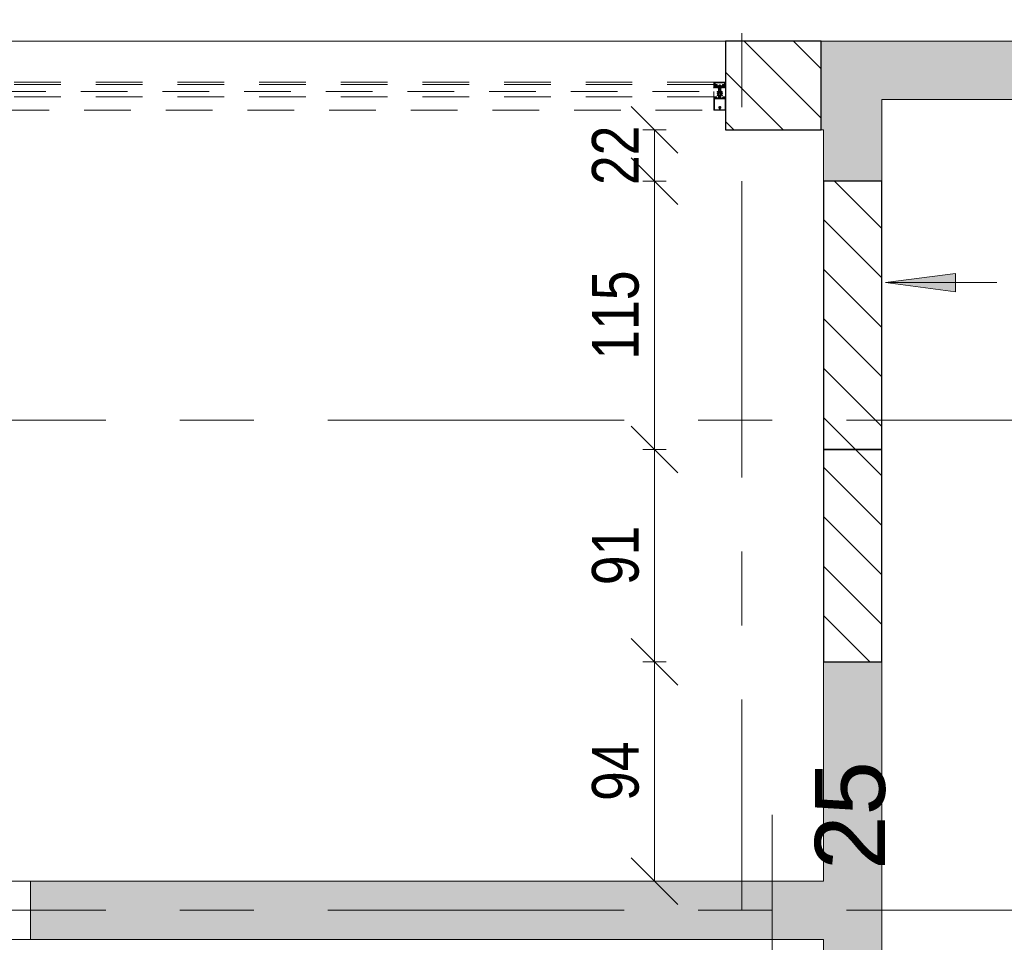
# Model space of a CAD drawing. Header units: centimetres. Extents: x -8590 to 14779, y -8842 to 3760.
# Tile 26 of 28: x 13199 to 13621, y 2830 to 3225. Entities that reach past the tile are written whole.
import ezdxf

# ---------------------------------------------------------------- set-up
doc = ezdxf.new("R2010")
doc.units = ezdxf.units.CM
for name, pattern in [('Dash', [1200, 600, -600]), ('Oś', [222.25, 127, -31.75, 31.75, -31.75]), ('Wyburzenia', [35, 20, -15])]:
    doc.linetypes.add(name, pattern=pattern)
for name, color, linetype, lineweight in [('A-ANNO-DIMS', 211, 'Continuous', 13), ('A-ANNO-DIMS-100', 211, 'Continuous', 13), ('A-DETL', 90, 'Dash', 50), ('A-DETL-GENF', 92, 'Continuous', 9), ('A-DOOR', 31, 'Wyburzenia', 9), ('A-DOOR-HDLN', 31, 'Continuous', 13), ('A-FLOR', 192, 'Continuous', 13), ('A-GLAZ-CURT', 52, 'Wyburzenia', 9), ('A-GLAZ-CWMG', 51, 'Wyburzenia', 9), ('A-WALL', 113, 'Continuous', 13), ('A-WALL-PATT', 111, 'Continuous', 13), ('G-ANNO-TEXT', 231, 'Continuous', 13), ('S-GRID', 1, 'Continuous', 13), ('S-GRID-IDEN', 1, 'Continuous', 13)]:
    doc.layers.add(name, color=color, linetype=linetype, lineweight=lineweight)
doc.styles.add('Arial Narrow_6', font='ARIALN.TTF', dxfattribs={"height": 20})
doc.styles.add('Arial_2', font='arial.ttf', dxfattribs={"height": 30})
doc.dimstyles.new('Diagonal_1_100__0__wewnętrzne_1', dxfattribs={"dimscale": 30.48, "dimtxt": 20.468619, "dimasz": 0.656168, "dimexe": 0.164042, "dimexo": 0.0625, "dimgap": 0.032808, "dimtad": 1, "dimdec": 0, "dimdsep": 46, "dimtxsty": 'Arial Narrow_6', "dimblk1": 'OBLIQUE', "dimblk2": 'OBLIQUE', "dimsah": 1, "dimcen": 0.09, "dimazin": 0, "dimtfac": 1, "dimtdec": 4, "dimtix": 1, "dimtmove": 0, "dimatfit": 3, "dimfxl": 0.164042, "dimfxlon": 1, "dimtvp": 1, "dimtolj": 1, "dimtzin": 0, "dimarcsym": 2})
pattern_1 = [(315, (12334.558, 0), (10.6066, 10.6066), [])]

# ---------------------------------------------------------------- blocks, each defined once
blk = doc.blocks.new('System Panel - Glazed-2597776-3_piętro I __3_90 m_ - wyburzenia i zamurowania')
at = {"layer": 'A-GLAZ-CURT', "color": 20}
for p, q in [((275, 1.5), (-275, 1.5)), ((-276.4, -1.5), (276.4, -1.5))]:
    blk.add_line(p, q, dxfattribs=at)
blk = doc.blocks.new('Rectangular Mullion - Schueco_FWS-50-SI_Tran_CovCap-20mm_Tran-55mm-2597775-3_piętro I __3_90 m_ - wyburzenia i zamurowania')
at = {"layer": 'A-GLAZ-CWMG', "color": 20}
for p, q in [((1162.38, 3198.33), (612.38, 3198.33)), ((1162.38, 3192.03), (612.38, 3192.03)), ((1162.38, 3194.33), (1162.38, 3192.03)), ((612.38, 3186.23), (1162.38, 3186.23))]:
    blk.add_line(p, q, dxfattribs=at)
blk = doc.blocks.new('Rectangular Mullion - SI_CovCap-20mm_Tran-55mm-2281819-3_piętro I __3_90 m_ - wyburzenia i zamurowania')
at = {"layer": 'A-DETL-GENF', "color": 20, "linetype": 'Wyburzenia'}
for p, q in [((-2.5, 9.45), (-2.5, 7.8)), ((-2.5, 9.39), (-2.5, 4.79)), ((2.37, 9.6), (-2.35, 9.6)), ((-2.29, 9.39), (-2.29, 4.79)), ((-0.12, 8.61), (-0.12, 8.55)), ((-0.1, 8.88), (-0.1, 9.34)), ((0.1, 9.34), (0.1, 8.88)), ((0.12, 8.55), (0.12, 8.61)), ((2.29, 9.39), (2.29, 4.79)), ((2.5, 7.8), (2.5, 9.45)), ((2.5, 9.39), (2.5, 4.79)), ((-2.26, 4.33), (-2.14, 4.43)), ((-2.22, 4.26), (-2.26, 4.28)), ((-2.04, 4.28), (-1.72, 4.28)), ((-2.02, 4.42), (-2.01, 4.41)), ((-1.98, 4.39), (-1.78, 4.39)), ((-1.74, 4.41), (-1.74, 4.42)), ((-1.67, 4.24), (-1.67, 4.13)), ((-1.62, 4.43), (-1.5, 4.33)), ((-1.5, 4.28), (-1.54, 4.26)), ((-0.5, 4.28), (-0.5, 3.15)), ((-0.12, 8.25), (-0.12, 8.13)), ((-0.08, 4.27), (-0.05, 4.28)), ((0, -1.48), (0, 4.68)), ((0.07, 4.27), (0.05, 4.28)), ((0.12, 8.13), (0.12, 8.25)), ((0.5, 3.15), (0.5, 4.28)), ((1.62, 4.43), (1.5, 4.33)), ((1.5, 4.28), (1.54, 4.26)), ((1.67, 4.24), (1.67, 4.13)), ((2.04, 4.28), (1.72, 4.28)), ((1.74, 4.41), (1.74, 4.42)), ((1.98, 4.39), (1.78, 4.39)), ((2.02, 4.42), (2.01, 4.41)), ((2.26, 4.33), (2.14, 4.43)), ((2.22, 4.26), (2.26, 4.28)), ((-2.35, 3.92), (-2.48, 3.92)), ((-2.37, 3.8), (-2.47, 3.8)), ((-2.09, 4.03), (-2.31, 3.93)), ((-1.9, 3.92), (-2.05, 3.86)), ((-1.72, 4.08), (-1.94, 4.08)), ((-1.8, 3.81), (-1.84, 3.9)), ((-1.7, 3.9), (-1.74, 3.81)), ((-1.58, 3.81), (-1.62, 3.9)), ((-1.48, 3.9), (-1.52, 3.82)), ((-1.35, 3.81), (-1.4, 3.9)), ((-0.78, 2.94), (-1.04, 3.09)), ((-0.78, 2.21), (-1.04, 2.36)), ((-0.76, 1.47), (-1.04, 1.63)), ((-0.91, 3.3), (-0.53, 3.08)), ((-0.91, 2.57), (-0.83, 2.52)), ((-0.91, 1.85), (-0.83, 1.8)), ((-0.75, 2.57), (-0.75, 2.89)), ((-0.75, 1.84), (-0.75, 2.16)), ((-0.55, 1.47), (-0.74, 1.47)), ((-0.5, 3.04), (-0.5, 1.52)), ((-0.45, 3.1), (-0.35, 3.1)), ((-0.3, 0.5), (-0.3, 0.28)), ((-0.21, 3.93), (-0.19, 3.94)), ((-0.19, 3.89), (-0.21, 3.91)), ((-0.18, 3.96), (-0.18, 4.1)), ((0.17, 3.96), (0.17, 4.1)), ((0.21, 3.93), (0.18, 3.94)), ((0.18, 3.89), (0.21, 3.91)), ((0.3, 0.5), (0.3, 0.28)), ((0.37, 3.1), (0.45, 3.1)), ((0.5, 3.04), (0.5, 1.52)), ((0.91, 3.3), (0.52, 3.08)), ((0.55, 1.47), (0.74, 1.47)), ((0.75, 2.57), (0.75, 2.89)), ((0.75, 1.84), (0.75, 2.16)), ((0.76, 1.47), (1.04, 1.63)), ((0.77, 2.94), (1.04, 3.09)), ((0.77, 2.21), (1.04, 2.36)), ((0.91, 2.57), (0.82, 2.52)), ((0.91, 1.85), (0.82, 1.8)), ((1.35, 3.81), (1.4, 3.9)), ((1.48, 3.9), (1.52, 3.82)), ((1.58, 3.81), (1.62, 3.9)), ((1.7, 3.9), (1.74, 3.81)), ((1.72, 4.08), (1.94, 4.08)), ((1.8, 3.81), (1.84, 3.9)), ((1.9, 3.92), (2.05, 3.86)), ((2.09, 4.03), (2.31, 3.93)), ((2.35, 3.92), (2.48, 3.92)), ((2.37, 3.8), (2.47, 3.8)), ((-2.6, 0), (-2.69, 0)), ((2.35, -2.5), (-2.35, -2.5)), ((-2.34, -1.03), (-2.15, -1.46)), ((-2.32, -1.59), (-2.04, -1.59)), ((-2.18, -0.02), (-2.26, -0.17)), ((2.13, -2.19), (-2.14, -2.19)), ((-2.06, -1.25), (-2.13, -1.09)), ((-2.13, -2.34), (2.12, -2.34)), ((-2.07, -0.1), (-2.12, -0.02)), ((-2.1, -1.49), (-1.14, -1.49)), ((-1.88, -0.42), (-2.01, -0.42)), ((-2.01, -0.48), (-1.95, -0.48)), ((-1.96, -0.02), (-2, -0.1)), ((-1.98, -0.31), (-1.95, -0.36)), ((-1.98, -0.75), (-1.9, -0.85)), ((-1.34, -1.31), (-1.96, -1.31)), ((-1.85, -0.1), (-1.9, -0.02)), ((-1.84, -0.69), (-1.84, -0.57)), ((-1.83, -0.38), (-1.83, -0.36)), ((-1.74, -0.02), (-1.79, -0.1)), ((-1.79, -0.34), (-1.77, -0.35)), ((-1.79, -0.52), (-1.76, -0.52)), ((-1.67, -0.74), (-1.79, -0.74)), ((-1.74, -0.54), (-1.64, -0.7)), ((-1.72, -0.33), (-1.72, -0.32)), ((-1.72, -0.8), (-1.48, -0.8)), ((-1.63, -0.1), (-1.68, -0.02)), ((-1.67, -0.31), (-1.65, -0.32)), ((-1.6, -0.32), (-1.6, -0.3)), ((-1.52, -0.02), (-1.57, -0.1)), ((-1.56, -0.7), (-1.46, -0.54)), ((-1.55, -0.31), (-1.54, -0.32)), ((-1.41, -0.74), (-1.53, -0.74)), ((-1.49, -0.33), (-1.48, -0.32)), ((-1.41, -0.1), (-1.46, -0.02)), ((-1.44, -0.52), (-1.41, -0.52)), ((-1.43, -0.34), (-1.42, -0.36)), ((-1.38, -0.37), (-1.37, -0.37)), ((-1.36, -0.57), (-1.36, -0.69)), ((-1.3, -0.02), (-1.35, -0.1)), ((-1.3, -0.85), (-1.22, -0.75)), ((-1.25, -0.48), (-1.18, -0.48)), ((-1.2, -0.1), (-1.24, -0.02)), ((-1.07, -0.02), (-1.12, -0.1)), ((-1.09, -1.45), (-0.98, -0.84)), ((-0.95, -0.82), (-0.03, -0.82)), ((0.41, -1.04), (-0.41, -1.04)), ((-0.22, -1.18), (0.23, -1.18)), ((0.02, -0.82), (0.95, -0.82)), ((0.98, -0.84), (1.09, -1.45)), ((1.07, -0.02), (1.12, -0.1)), ((1.14, -1.49), (2.1, -1.49)), ((1.25, -0.48), (1.18, -0.48)), ((1.2, -0.1), (1.24, -0.02)), ((1.3, -0.85), (1.22, -0.75)), ((1.3, -0.02), (1.35, -0.1)), ((1.96, -1.31), (1.34, -1.31)), ((1.36, -0.57), (1.36, -0.69)), ((1.38, -0.37), (1.37, -0.37)), ((1.41, -0.1), (1.46, -0.02)), ((1.44, -0.52), (1.41, -0.52)), ((1.41, -0.74), (1.53, -0.74)), ((1.43, -0.34), (1.42, -0.36)), ((1.56, -0.7), (1.46, -0.54)), ((1.49, -0.33), (1.48, -0.32)), ((1.72, -0.8), (1.48, -0.8)), ((1.52, -0.02), (1.57, -0.1)), ((1.55, -0.31), (1.54, -0.32)), ((1.6, -0.32), (1.6, -0.3)), ((1.63, -0.1), (1.68, -0.02)), ((1.74, -0.54), (1.64, -0.7)), ((1.67, -0.31), (1.65, -0.32)), ((1.67, -0.74), (1.79, -0.74)), ((1.72, -0.33), (1.72, -0.32)), ((1.74, -0.02), (1.79, -0.1)), ((1.79, -0.52), (1.76, -0.52)), ((1.79, -0.34), (1.77, -0.35)), ((1.83, -0.38), (1.83, -0.36)), ((1.84, -0.69), (1.84, -0.57)), ((1.85, -0.1), (1.9, -0.02)), ((1.88, -0.42), (2.01, -0.42)), ((1.98, -0.75), (1.9, -0.85)), ((1.98, -0.31), (1.95, -0.36)), ((2.01, -0.48), (1.95, -0.48)), ((1.96, -0.02), (2, -0.1)), ((2.04, -1.59), (2.32, -1.59)), ((2.13, -1.09), (2.06, -1.25)), ((2.07, -0.1), (2.12, -0.02)), ((2.15, -1.46), (2.34, -1.03)), ((2.18, -0.02), (2.26, -0.17)), ((2.6, 0), (2.69, 0))]:
    blk.add_line(p, q, dxfattribs=at)
at = {"layer": 'A-DETL-GENF', "color": 20, "linetype": 'Wyburzenia', "flags": 128}
for points in [[(-0.15, 9.39), (-2.29, 9.39), (-2.29, 7.8)], [(2.29, 7.8), (2.29, 9.39), (0.15, 9.39)], [(-2.5, 4.9), (-2.5, 4.1), (-2.31, 4.1), (-2.23, 4.18), (-2.23, 4.24), (-2.35, 4.24), (-2.35, 4.47), (-1.91, 4.47)], [(-2.29, 4.9), (-2.29, 4.7), (2.29, 4.7), (2.29, 4.9)], [(-1.86, 4.47), (-1.41, 4.47), (-1.41, 4.24), (-1.53, 4.24), (-1.53, 4.18), (-1.45, 4.1), (-1.09, 4.1), (-1.09, 4.22), (-1.21, 4.22), (-1.21, 4.43), (-0.65, 4.43)], [(-0.26, 0.58), (0, 0.8), (0, 1.1), (-0.2, 1.1), (-0.2, 1.3), (-0.1, 1.3), (-0.1, 1.46), (-0.2, 1.46), (-0.2, 1.66), (0, 1.66), (0, 1.83), (-0.2, 1.83), (-0.2, 2.03), (-0.1, 2.03), (-0.1, 2.2), (-0.2, 2.2), (-0.2, 2.4), (0, 2.4), (0, 4.3), (0, 2.4), (0.2, 2.4), (0.2, 2.2), (0.1, 2.2), (0.1, 2.03), (0.2, 2.03), (0.2, 1.83), (0, 1.83), (0, 1.66), (0.2, 1.66), (0.2, 1.46), (0.1, 1.46), (0.1, 1.3), (0.2, 1.3), (0.2, 1.1), (0, 1.1), (0, 0.8), (0.26, 0.58)], [(-0.25, 3.2), (-0.25, 3.29), (-0.2, 3.32), (-0.2, 3.44), (-0.25, 3.47), (-0.2, 3.5), (-0.2, 3.62), (-0.25, 3.65), (-0.2, 3.68), (-0.2, 3.8), (-0.25, 3.83), (-0.2, 3.86), (-0.2, 3.98), (-0.25, 4.01), (-0.2, 4.04), (-0.2, 4.16), (-0.25, 4.19), (-0.2, 4.22), (-0.2, 4.25), (-0.09, 4.45)], [(0.09, 4.45), (0.2, 4.25), (0.2, 4.13), (0.25, 4.1), (0.2, 4.07), (0.2, 3.95), (0.25, 3.92), (0.2, 3.89), (0.2, 3.77), (0.25, 3.74), (0.2, 3.71), (0.2, 3.59), (0.25, 3.56), (0.2, 3.53), (0.2, 3.41), (0.25, 3.38), (0.2, 3.35), (0.2, 3.23), (0.25, 3.2)], [(0.65, 4.43), (1.21, 4.43), (1.21, 4.22), (1.09, 4.22), (1.09, 4.1), (1.45, 4.1), (1.53, 4.18), (1.53, 4.24), (1.41, 4.24), (1.41, 4.47), (1.85, 4.47)], [(1.9, 4.47), (2.35, 4.47), (2.35, 4.24), (2.23, 4.24), (2.23, 4.18), (2.31, 4.1), (2.5, 4.1), (2.5, 4.9)], [(-2.5, 3.94), (-2.5, 4.08), (-2.3, 4.08), (-2.25, 4.07)], [(-1.51, 4.07), (-1.46, 4.08), (-1.26, 4.08), (-1.26, 3.89), (-1.3, 3.81)], [(-0.2, 0.11), (-0.2, 0), (-0.5, 0), (-0.5, 3.07), (-0.18, 3.07), (-0.18, 3.88)], [(0.2, 0.11), (0.2, 0), (0.5, 0), (0.5, 3.07), (0.17, 3.07), (0.17, 3.88)], [(1.51, 4.07), (1.46, 4.08), (1.26, 4.08), (1.26, 3.89), (1.3, 3.81)], [(2.5, 3.94), (2.5, 4.08), (2.3, 4.08), (2.25, 4.07)], [(-2.5, -2.35), (-2.5, -0.5), (-2.39, -0.5), (-2.27, -0.86)], [(-2.48, -0.21), (-2.48, -0.48), (-2.07, -0.48)], [(-2.34, -1), (-2.34, -1.11), (-2.37, -1.22), (-2.37, -1.54)], [(-1.99, -1.64), (-1.99, -1.99), (-2.12, -1.99), (-2.12, -1.72), (-2.37, -1.72), (-2.37, -2.35), (2.37, -2.35), (2.37, -1.72), (2.12, -1.72), (2.12, -1.99), (1.99, -1.99), (1.99, -1.64)], [(-2.06, -0.93), (-2.14, -0.64), (-1.95, -0.64), (-1.95, -0.58), (-2.03, -0.5), (-2.35, -0.5), (-2.25, -0.87)], [(-2.18, -2.14), (-2.18, -1.78), (-2.32, -1.78), (-2.32, -2.14)], [(-1.92, -0.67), (-1.92, -0.68), (-1.97, -0.71)], [(-1.2, -0.42), (-1.32, -0.42), (-1.32, -0.39), (-1.19, -0.41)], [(-1.23, -0.71), (-1.28, -0.68), (-1.28, -0.67)], [(1.24, -1.23), (1.14, -0.64), (1.25, -0.64), (1.25, -0.58), (1.17, -0.5), (-1.17, -0.5), (-1.25, -0.58), (-1.25, -0.64), (-1.14, -0.64), (-1.24, -1.23)], [(-1.12, -0.48), (-0.98, -0.48), (-0.98, -0.09), (-1.02, -0.02)], [(0.52, -0.97), (0.54, -0.82), (-0.54, -0.82), (-0.52, -0.97)], [(1.12, -0.48), (0.98, -0.48), (0.98, -0.09), (1.02, -0.02)], [(1.2, -0.42), (1.32, -0.42), (1.32, -0.39), (1.19, -0.41)], [(1.23, -0.71), (1.28, -0.68), (1.28, -0.67)], [(1.92, -0.67), (1.92, -0.68), (1.97, -0.71)], [(2.25, -0.87), (2.35, -0.5), (2.03, -0.5), (1.95, -0.58), (1.95, -0.64), (2.14, -0.64), (2.06, -0.93)], [(2.48, -0.21), (2.48, -0.48), (2.07, -0.48)], [(2.33, -2.14), (2.33, -1.78), (2.19, -1.78), (2.19, -2.14)], [(2.27, -0.86), (2.39, -0.5), (2.5, -0.5), (2.5, -2.35)], [(2.37, -1.54), (2.37, -1.22), (2.34, -1.11), (2.34, -1)]]:
    blk.add_lwpolyline(points, dxfattribs=at)
for points in [[(0.97, 0), (-0.97, 0), (-0.97, -0.04), (0.97, -0.04)], [(0.97, -0.04), (-0.97, -0.04), (-0.97, -0.49), (0.97, -0.49)]]:
    blk.add_lwpolyline(points, close=True, dxfattribs=at)
at = {"layer": 'A-DETL-GENF', "color": 20, "linetype": 'Wyburzenia'}
for centre, radius, start, end in [((-2.35, 9.45), 0.15, 90.0003, 179.9997), ((0, 8.4), 0.45, 107.4982, 231.0552), ((0, 8.4), 0.21, 143.7768, 216.2232), ((-0.15, 8.55), 0.03, 229.6807, 0), ((-0.15, 9.34), 0.05, 0.0077, 89.9923), ((-0.15, 8.88), 0.05, 287.4982, 0), ((0, 8.4), 0.24, 60, 120), ((0.15, 9.34), 0.05, 89.9791, 180.0209), ((0.15, 8.88), 0.05, 180, 252.583), ((0.15, 8.55), 0.03, 180, 310.3193), ((0, 8.4), 0.45, 308.9448, 72.583), ((0, 8.4), 0.21, 323.7768, 36.2232), ((2.35, 9.45), 0.15, 0.1055, 83.878), ((-2.24, 4.3), 0.03, 128.5798, 239.9915), ((-2.23, 4.24), 0.02, 346.6587, 60.0171), ((-1.94, 4.17), 0.277, 166.6587, 194.3746), ((-2.08, 4.37), 0.08, 38.8475, 129.685), ((-2.04, 4.23), 0.0496, 92.7559, 159.6878), ((-1.94, 4.23), 0.148, 172.4164, 270.2404), ((-1.98, 4.44), 0.05, 218.8475, 270), ((-1.88, 4.46), 0.0255, 12.35, 167.65), ((-1.78, 4.44), 0.05, 270, 321.1528), ((-1.67, 4.37), 0.08, 50.315, 141.1528), ((-1.72, 4.23), 0.0499, 9.2263, 86.9893), ((-1.53, 4.24), 0.02, 119.9847, 193.341), ((-1.82, 4.17), 0.277, 345.6254, 13.341), ((-1.52, 4.3), 0.03, 300.0085, 51.4202), ((-0.65, 4.28), 0.15, 359.9706, 90.0294), ((-0.22, 8.13), 0.1, 231.0552, 0), ((0.02, 4.1), 0.2, 120, 180), ((-0.15, 8.25), 0.03, 0, 130.3193), ((0, 4.4), 0.1, 28.7984, 151.2016), ((0, 4.2), 0.1, 90, 120), ((0, 4.2), 0.1, 60, 90), ((-0.03, 4.1), 0.2, 360, 60), ((0.15, 8.25), 0.03, 49.6807, 180), ((0.22, 8.13), 0.1, 180, 308.9448), ((0.65, 4.28), 0.15, 89.9706, 180.0294), ((1.52, 4.3), 0.03, 128.5798, 239.9915), ((1.53, 4.24), 0.02, 346.659, 60.0153), ((1.82, 4.17), 0.277, 166.659, 194.3746), ((1.67, 4.37), 0.08, 38.8472, 129.685), ((1.72, 4.23), 0.0499, 93.0107, 170.7737), ((1.78, 4.44), 0.05, 218.8472, 270), ((1.88, 4.46), 0.0255, 12.35, 167.65), ((1.94, 4.23), 0.148, 269.7596, 7.5836), ((1.98, 4.44), 0.05, 270, 321.1525), ((2.08, 4.37), 0.08, 50.315, 141.1525), ((2.04, 4.23), 0.0496, 20.3122, 87.2441), ((2.23, 4.24), 0.02, 119.9829, 193.3413), ((1.94, 4.17), 0.277, 345.6254, 13.3413), ((2.24, 4.3), 0.03, 300.0085, 51.4202), ((-2.48, 3.94), 0.02, 180.0007, 269.9993), ((-2.43, 3.83), 0.059, 88.5974, 194.6036), ((-2.47, 3.82), 0.02, 194.6036, 270), ((-2.43, 4.82), 0.933, 269.587, 293.0035), ((-2.4, 4.8), 0.997, 271.4989, 290.69), ((-2.35, 4.02), 0.1, 270.0001, 294), ((-2.24, 4.1), 0.03, 255.4027, 14.3746), ((-2.07, 3.99), 0.0337, 293.0035, 114), ((-1.89, 3.87), 0.05, 30.069, 110.536), ((-1.77, 3.83), 0.03, 210.0871, 329.9129), ((-1.72, 4.13), 0.0502, 273.3323, 359.7322), ((-1.66, 3.88), 0.0402, 27.7922, 152.3701), ((-1.55, 3.83), 0.0299, 210.122, 335.064), ((-1.52, 4.1), 0.03, 165.6254, 284.5942), ((-1.44, 3.88), 0.0414, 28.176, 151.824), ((-1.33, 3.83), 0.0301, 210.1258, 329.8742), ((-0.98, 3.2), 0.125, 60, 240), ((-0.98, 2.47), 0.125, 60, 240), ((-0.98, 1.74), 0.125, 60, 240), ((-0.8, 2.57), 0.05, 240, 360), ((-0.8, 1.84), 0.05, 240, 360), ((-0.8, 2.89), 0.05, 360, 60), ((-0.8, 2.16), 0.05, 360, 60), ((-0.74, 1.52), 0.05, 240, 270), ((-0.55, 1.52), 0.05, 270, 360), ((-0.55, 3.04), 0.05, 360, 60), ((-0.45, 3.15), 0.05, 179.9899, 270.0101), ((-0.35, 3.2), 0.0999, 269.9704, 0.0296), ((-0.2, 0.5), 0.1, 130, 180), ((-0.2, 0.28), 0.1, 180, 240), ((-0.3, 0.11), 0.1, 360, 60), ((-0.21, 3.92), 0.01, 120.0303, 239.9802), ((-0.2, 3.96), 0.02, 300.0303, 360), ((-0.2, 3.88), 0.02, 360, 59.9802), ((0.19, 3.96), 0.02, 180, 239.9697), ((0.19, 3.88), 0.02, 120.0198, 180), ((0.3, 0.11), 0.1, 120, 180), ((0.2, 3.92), 0.01, 300.0198, 59.9697), ((0.37, 3.23), 0.126, 191.5693, 265.5931), ((0.2, 0.28), 0.1, 300, 360), ((0.2, 0.5), 0.1, 0, 50), ((0.45, 3.15), 0.05, 270.9313, 359.9852), ((0.55, 3.04), 0.05, 120, 180), ((0.55, 1.52), 0.05, 180, 270), ((0.74, 1.52), 0.05, 270, 300), ((0.8, 2.89), 0.05, 120, 180), ((0.8, 2.57), 0.05, 180, 300), ((0.8, 2.16), 0.05, 120, 180), ((0.8, 1.84), 0.05, 180, 300), ((0.97, 3.2), 0.125, 300, 120), ((0.97, 2.47), 0.125, 300, 120), ((0.97, 1.74), 0.125, 300, 120), ((1.33, 3.83), 0.0301, 210.1258, 329.8742), ((1.44, 3.88), 0.0414, 28.176, 151.824), ((1.52, 4.1), 0.03, 255.4058, 14.3746), ((1.55, 3.83), 0.0299, 204.936, 329.878), ((1.66, 3.88), 0.0402, 27.6299, 152.2078), ((1.72, 4.13), 0.0502, 180.2678, 266.6677), ((1.77, 3.83), 0.03, 210.0871, 329.9129), ((1.89, 3.87), 0.05, 69.464, 149.931), ((2.07, 3.99), 0.0337, 66, 246.9965), ((2.4, 4.8), 0.997, 249.31, 268.5011), ((2.43, 4.82), 0.933, 246.9965, 270.413), ((2.24, 4.1), 0.03, 165.6254, 284.5973), ((2.35, 4.02), 0.1, 246, 269.9999), ((2.43, 3.83), 0.059, 345.3964, 91.4026), ((2.47, 3.82), 0.02, 270, 345.3964), ((2.48, 3.94), 0.02, 270.0007, 359.9993), ((-2.69, -0.03), 0.03, 89.9022, 261.6433), ((-2.73, -0.34), 0.286, 27.5921, 81.6433), ((-2.6, -0.2), 0.2, 80.4545, 89.9022), ((-2.61, -0.29), 0.291, 25.3637, 80.4545), ((-2.35, -2.35), 0.15, 179.9938, 270.0062), ((-2.32, -1.54), 0.0512, 180.5709, 268.6482), ((-2.31, -0.14), 0.05, 205.3637, 330.1649), ((-2.29, -1.01), 0.06, 98.4417, 205), ((-2.27, -1), 0.07, 120.0064, 180), ((-2.13, -2.14), 0.2, 179.9718, 270.0352), ((-2.34, -0.88), 0.07, 300.0064, 18), ((-2.31, -0.89), 0.06, 278.4417, 15), ((-2.15, -0.03), 0.03, 30.7154, 150.1649), ((-2.14, -2.14), 0.0499, 179.8796, 270.0225), ((-2.1, -1.44), 0.05, 205, 270), ((-2.08, -1.06), 0.06, 108.8192, 205), ((-2.12, -0.95), 0.06, 288.8192, 15), ((-2.04, -0.08), 0.0417, 215.132, 324.868), ((-2.01, -0.35), 0.065, 90, 270), ((-2.04, -0.48), 0.03, 0, 180), ((-1.96, -1.21), 0.1, 205, 270), ((-2.04, -1.64), 0.05, 0, 90.0001), ((-2.01, -0.33), 0.04, 29.9937, 90), ((-1.95, -0.73), 0.03, 120.0049, 219.9897), ((-1.93, -0.03), 0.03, 30.5887, 149.5346), ((-1.86, -0.31), 0.1, 210.0023, 269.1728), ((-1.95, -0.51), 0.03, 0.0185, 89.0948), ((-1.62, -0.59), 0.314, 165.4979, 194.5021), ((-1.84, -0.8), 0.08, 219.9967, 337.3844), ((-1.88, -0.37), 0.05, 270, 305.0779), ((-1.86, -0.37), 0.0339, 269.1783, 356.9975), ((-1.82, -0.08), 0.0415, 215.012, 324.988), ((-1.6, -0.77), 0.44, 54.1588, 125.0779), ((-1.79, -0.57), 0.05, 89.9897, 180.0103), ((-1.79, -0.69), 0.05, 179.9899, 270.0101), ((-1.8, -0.36), 0.0272, 60.011, 176.9853), ((-1.75, -0.32), 0.0316, 240.007, 341.9967), ((-1.76, -0.55), 0.03, 29.9936, 90.0121), ((-1.72, -0.85), 0.05, 90.0003, 157.3776), ((-1.71, -0.03), 0.03, 30.1448, 149.5346), ((-1.69, -0.33), 0.03, 45.0005, 162.0009), ((-1.67, -0.71), 0.03, 269.9936, 30.0024), ((-1.63, -0.3), 0.0316, 224.991, 327.0104), ((-1.6, -0.08), 0.043, 217.8436, 323.8234), ((-1.57, -0.32), 0.03, 30.0003, 146.9985), ((-1.53, -0.71), 0.03, 150.0027, 270.0013), ((-1.51, -0.31), 0.0316, 210.0026, 311.9974), ((-1.49, -0.03), 0.03, 30.3449, 149.5346), ((-1.46, -0.34), 0.03, 14.9955, 132.0028), ((-1.48, -0.85), 0.05, 22.6209, 90.0012), ((-1.44, -0.55), 0.03, 89.9893, 150.005), ((-1.36, -0.8), 0.08, 202.6228, 319.9969), ((-1.39, -0.35), 0.03, 195.0015, 296.9968), ((-1.38, -0.08), 0.0419, 215.4665, 324.6999), ((-1.41, -0.57), 0.05, 0.009, 89.991), ((-1.41, -0.69), 0.05, 270.0092, 359.9908), ((-1.35, -0.39), 0.03, 0.0112, 116.991), ((-1.32, -0.39), 0.03, 234.1588, 270), ((-1.34, -1.21), 0.1, 270, 350), ((-1.27, -0.03), 0.03, 30.3446, 149.7685), ((-1.25, -0.51), 0.03, 90, 193.1975), ((-1.58, -0.59), 0.314, 345.517, 13.1975), ((-1.24, -0.73), 0.03, 319.9887, 60.0017), ((-1.16, -0.08), 0.0416, 206.9541, 331.568), ((-1.2, -0.45), 0.033, 305.0901, 90), ((-1.19, -0.46), 0.05, 7.1737, 90.0088), ((-1.12, -0.45), 0.03, 187.1885, 269.997), ((-1.14, -1.44), 0.05, 270, 350), ((-1.05, -0.03), 0.03, 29.7965, 150.132), ((-0.95, -0.85), 0.03, 90, 170), ((-0.31, -0.92), 0.22, 193.9707, 242.728), ((0, -0.29), 0.921, 243.7078, 255.8284), ((0, -0.82), 0.0256, 12.6804, 167.3196), ((0, -0.29), 0.92, 284.1683, 296.293), ((0.31, -0.92), 0.22, 297.2746, 346.0268), ((0.95, -0.85), 0.03, 10, 90), ((1.05, -0.03), 0.03, 29.868, 150.2035), ((1.14, -1.44), 0.05, 190, 270), ((1.16, -0.08), 0.0416, 208.432, 333.0459), ((1.12, -0.45), 0.03, 270.003, 352.8115), ((1.19, -0.46), 0.05, 89.9912, 172.8263), ((1.2, -0.45), 0.033, 90, 234.9099), ((1.24, -0.73), 0.03, 119.9983, 220.0113), ((1.27, -0.03), 0.03, 30.2315, 149.6554), ((1.34, -1.21), 0.1, 190, 270), ((1.25, -0.51), 0.03, 346.8025, 90), ((1.58, -0.59), 0.314, 166.8025, 194.483), ((1.36, -0.8), 0.08, 220.0031, 337.3772), ((1.35, -0.39), 0.03, 63.009, 179.9888), ((1.32, -0.39), 0.03, 270, 305.8412), ((1.6, -0.77), 0.44, 54.9221, 125.8412), ((1.38, -0.08), 0.0419, 215.3001, 324.5335), ((1.41, -0.57), 0.05, 90.009, 179.991), ((1.41, -0.69), 0.05, 180.0092, 269.9908), ((1.39, -0.35), 0.03, 243.0032, 344.9985), ((1.46, -0.34), 0.03, 47.9972, 165.0045), ((1.44, -0.55), 0.03, 29.995, 90.0107), ((1.48, -0.85), 0.05, 89.9988, 157.3791), ((1.49, -0.03), 0.03, 30.4654, 149.6551), ((1.51, -0.31), 0.0316, 228.0026, 329.9974), ((1.53, -0.71), 0.03, 269.9987, 29.9973), ((1.57, -0.32), 0.03, 33.0015, 149.9997), ((1.6, -0.08), 0.043, 216.1766, 322.1564), ((1.63, -0.3), 0.0316, 212.9896, 315.009), ((1.67, -0.71), 0.03, 149.9976, 270.0064), ((1.69, -0.33), 0.03, 17.9991, 134.9995), ((1.71, -0.03), 0.03, 30.4654, 149.8552), ((1.75, -0.32), 0.0316, 198.0033, 299.993), ((1.72, -0.85), 0.05, 22.6224, 89.9997), ((1.76, -0.55), 0.03, 89.9879, 150.0064), ((1.84, -0.8), 0.08, 202.6156, 320.0033), ((1.82, -0.08), 0.0415, 215.012, 324.988), ((1.8, -0.36), 0.0272, 3.0147, 119.989), ((1.79, -0.57), 0.05, 359.9897, 90.0103), ((1.79, -0.69), 0.05, 269.9899, 0.0101), ((1.86, -0.37), 0.0339, 183.0025, 270.8217), ((1.88, -0.37), 0.05, 234.9221, 270), ((1.86, -0.31), 0.1, 270.8272, 329.9977), ((1.93, -0.03), 0.03, 30.4654, 149.4113), ((1.95, -0.51), 0.03, 90.9052, 179.9815), ((1.62, -0.59), 0.314, 345.4979, 14.5021), ((1.96, -1.21), 0.1, 270, 335), ((1.95, -0.73), 0.03, 320.0103, 59.9951), ((2.01, -0.33), 0.04, 90, 150.0063), ((2.04, -1.64), 0.05, 89.9981, 180.0017), ((2.04, -0.08), 0.0417, 215.132, 324.868), ((2.01, -0.35), 0.065, 270, 90), ((2.04, -0.48), 0.03, 0, 180), ((2.12, -0.95), 0.06, 165, 251.1808), ((2.08, -1.06), 0.06, 335, 71.1808), ((2.1, -1.44), 0.05, 270, 335), ((2.15, -0.03), 0.03, 29.8351, 149.2846), ((2.12, -2.14), 0.2, 270.0295, 359.9723), ((2.13, -2.14), 0.0501, 270.0875, 359.9336), ((2.31, -0.89), 0.06, 165, 261.5583), ((2.31, -0.14), 0.05, 209.8351, 334.6363), ((2.34, -0.88), 0.07, 162, 239.9983), ((2.27, -1), 0.07, 0, 59.9983), ((2.29, -1.01), 0.06, 335, 81.5583), ((2.32, -1.54), 0.0498, 269.8262, 0.1735), ((2.61, -0.29), 0.291, 99.5455, 154.6363), ((2.35, -2.35), 0.15, 270.0494, 359.9506), ((2.73, -0.34), 0.286, 98.3567, 152.4079), ((2.6, -0.2), 0.2, 90.0978, 99.5455), ((2.69, -0.03), 0.03, 278.3567, 90.0978)]:
    blk.add_arc(centre, radius, start, end, dxfattribs=at)
blk = doc.blocks.new('OTWOR_DRZWIOWY_NIEZABUD - 91x205-1902421-3_piętro I __3_90 m_ - wyburzenia i zamurowania')
at = {"layer": 'A-DOOR-HDLN', "color": 20, "linetype": 'Wyburzenia', "lineweight": 9}
for p, q in [((-45.5, 12.5), (45.5, 12.5)), ((-45.5, -12.5), (45.5, -12.5))]:
    blk.add_line(p, q, dxfattribs=at)
blk = doc.blocks.new('OTWOR_DRZWIOWY_NIEZABUD - 151x205-2280554-3_piętro I __3_90 m_ - wyburzenia i zamurowania')
at = {"layer": 'A-DOOR-HDLN', "linetype": 'Dash', "lineweight": 9}
for p, q in [((-75.5, 12.5), (75.5, 12.5)), ((-75.5, -12.5), (75.5, -12.5))]:
    blk.add_line(p, q, dxfattribs=at)
blk = doc.blocks.new('DIMBLOCK14-3_piętro I __3_90 m_ - wyburzenia i zamurowania')
at = {"layer": 'A-ANNO-DIMS-100'}
for p, q in [((13471.48, 2949.83), (13461.48, 2959.83)), ((13476.48, 2949.83), (13466.48, 2949.83)), ((13471.48, 2855.83), (13471.48, 2949.83)), ((13471.48, 2949.83), (13481.48, 2939.83)), ((13471.48, 2949.83), (13476.48, 2949.83)), ((13471.48, 2855.83), (13461.48, 2865.83)), ((13466.48, 2855.83), (13476.48, 2855.83)), ((13471.48, 2855.83), (13466.48, 2855.83)), ((13471.48, 2855.83), (13481.48, 2845.83))]:
    blk.add_line(p, q, dxfattribs=at)
at = {"layer": 'A-ANNO-DIMS-100', "color": 0, "insert": (13444.63, 2890.15), "char_height": 20, "width": 30.4105, "attachment_point": 1, "rotation": 90, "line_spacing_factor": 0.974696, "style": 'Arial Narrow_6'}
blk.add_mtext('94', dxfattribs=at)
blk = doc.blocks.new('_Oblique')
at = {"color": 0, "linetype": 'ByBlock', "lineweight": -2}
blk.add_line((-0.5, -0.5), (0.5, 0.5), dxfattribs=at)
blk = doc.blocks.new('DIMBLOCK15-3_piętro I __3_90 m_ - wyburzenia i zamurowania')
at = {"layer": 'A-ANNO-DIMS-100'}
for p, q in [((13471.48, 3040.83), (13461.48, 3050.83)), ((13476.48, 3040.83), (13466.48, 3040.83)), ((13471.48, 2949.83), (13471.48, 3040.83)), ((13471.48, 3040.83), (13481.48, 3030.83)), ((13471.48, 3040.83), (13476.48, 3040.83)), ((13471.48, 2949.83), (13461.48, 2959.83)), ((13476.48, 2949.83), (13466.48, 2949.83)), ((13471.48, 2949.83), (13481.48, 2939.83)), ((13471.48, 2949.83), (13476.48, 2949.83))]:
    blk.add_line(p, q, dxfattribs=at)
at = {"layer": 'A-ANNO-DIMS-100', "color": 0, "insert": (13444.63, 2982.65), "char_height": 20, "width": 30.4105, "attachment_point": 1, "rotation": 90, "line_spacing_factor": 0.974696, "style": 'Arial Narrow_6'}
blk.add_mtext('91', dxfattribs=at)
blk = doc.blocks.new('DIMBLOCK16-3_piętro I __3_90 m_ - wyburzenia i zamurowania')
at = {"layer": 'A-ANNO-DIMS-100'}
for p, q in [((13471.48, 3155.83), (13461.48, 3165.83)), ((13476.48, 3155.83), (13466.48, 3155.83)), ((13471.48, 3040.83), (13471.48, 3155.83)), ((13471.48, 3155.83), (13481.48, 3145.83)), ((13471.48, 3155.83), (13476.48, 3155.83)), ((13471.48, 3040.83), (13461.48, 3050.83)), ((13476.48, 3040.83), (13466.48, 3040.83)), ((13471.48, 3040.83), (13481.48, 3030.83)), ((13471.48, 3040.83), (13476.48, 3040.83))]:
    blk.add_line(p, q, dxfattribs=at)
at = {"layer": 'A-ANNO-DIMS-100', "color": 0, "insert": (13444.63, 3079.32), "char_height": 20, "width": 45.6158, "attachment_point": 1, "rotation": 90, "line_spacing_factor": 0.974696, "style": 'Arial Narrow_6'}
blk.add_mtext('115', dxfattribs=at)
blk = doc.blocks.new('DIMBLOCK17-3_piętro I __3_90 m_ - wyburzenia i zamurowania')
at = {"layer": 'A-ANNO-DIMS-100'}
for p, q in [((13471.48, 3177.83), (13461.48, 3187.83)), ((13476.48, 3177.83), (13466.48, 3177.83)), ((13471.48, 3155.83), (13471.48, 3177.83)), ((13471.48, 3177.83), (13481.48, 3167.83)), ((13471.48, 3177.83), (13476.48, 3177.83)), ((13471.48, 3155.83), (13461.48, 3165.83)), ((13476.48, 3155.83), (13466.48, 3155.83)), ((13471.48, 3155.83), (13481.48, 3145.83)), ((13471.48, 3155.83), (13476.48, 3155.83))]:
    blk.add_line(p, q, dxfattribs=at)
at = {"layer": 'A-ANNO-DIMS-100', "color": 0, "insert": (13444.63, 3154.15), "char_height": 20, "width": 30.4105, "attachment_point": 1, "rotation": 90, "line_spacing_factor": 0.974696, "style": 'Arial Narrow_6'}
blk.add_mtext('22', dxfattribs=at)

msp = doc.modelspace()

# ---------------------------------------------------------------- hatches: boundary and pattern name
at = {"layer": 'A-DETL-GENF', "lineweight": 25}
h = msp.add_hatch(dxfattribs=at)
h.set_pattern_fill('FP_2', color=6, style=0, pattern_type=2)
h.set_pattern_definition(pattern_1)
h.paths.add_polyline_path([(13539.73, 3177.83), (13542.94, 3177.83), (13542.94, 3215.83), (13501.94, 3215.83), (13501.94, 3177.83)], flags=0)
h = msp.add_hatch(dxfattribs=at)
h.set_pattern_fill('FP_2', color=6, style=0, pattern_type=2)
h.set_pattern_definition(pattern_1)
h.paths.add_polyline_path([(13543.94, 3040.83), (13568.94, 3040.83), (13568.94, 3155.83), (13543.94, 3155.83), (13543.94, 3097.21)], flags=0)
h = msp.add_hatch(dxfattribs=at)
h.set_pattern_fill('FP_2', color=3, style=0, pattern_type=2)
h.set_pattern_definition(pattern_1)
h.paths.add_polyline_path([(13568.94, 2949.83), (13568.94, 3040.83), (13543.94, 3040.83), (13543.94, 2949.83)], flags=0)
at = {"layer": 'A-WALL-PATT'}
msp.add_hatch(color=9, dxfattribs=at).paths.add_polyline_path([(13556.44, 3177.83), (13556.44, 3215.83), (13542.94, 3215.83), (13542.94, 3177.83), (13543.94, 3177.83)], flags=0)
h = msp.add_hatch(color=9, dxfattribs=at)
h.paths.add_polyline_path([(13991.94, 3190.83), (14003.94, 3190.83), (14003.94, 3215.83), (13556.44, 3215.83), (13556.44, 3190.83), (13975.94, 3190.83)], flags=0)
h.paths.add_polyline_path([(14028.94, 3190.83), (14034.85, 3190.83), (14039.34, 3215.83), (14028.94, 3215.83), (14028.94, 3199.27)], flags=0)
h = msp.add_hatch(color=9, dxfattribs=at)
h.paths.add_polyline_path([(13568.94, 2375.33), (13568.94, 2429.33), (13543.94, 2429.33), (13543.94, 2375.33)], flags=0)
h.paths.add_polyline_path([(13568.94, 2757.33), (13568.94, 2949.83), (13543.94, 2949.83), (13543.94, 2757.33)], flags=0)
h.paths.add_polyline_path([(13543.94, 3155.83), (13568.94, 3155.92), (13568.94, 3190.83), (13556.44, 3190.83), (13556.44, 3177.83), (13543.94, 3177.83), (13543.94, 3155.92)], flags=0)
at = {"layer": 'A-WALL-PATT', "lineweight": 5}
h = msp.add_hatch(color=254, dxfattribs=at)
h.paths.add_polyline_path([(11132.94, 2830.83), (11275.94, 2830.83), (11275.94, 2855.83), (11101.94, 2855.83), (11101.94, 2830.83), (11127.23, 2830.83)], flags=0)
h.paths.add_polyline_path([(11575.94, 2830.83), (11575.94, 2855.83), (11376.94, 2855.83), (11376.94, 2830.83), (11452.21, 2830.83)], flags=0)
h.paths.add_polyline_path([(11676.94, 2830.83), (11766.94, 2830.83), (11766.94, 2855.83), (11676.94, 2855.83)], flags=0)
h.paths.add_polyline_path([(12876.94, 2830.83), (13052.94, 2830.83), (13052.94, 2855.83), (12876.94, 2855.83)], flags=0)
h.paths.add_polyline_path([(13203.94, 2830.83), (13543.94, 2830.83), (13543.94, 2855.83), (13203.94, 2855.83)], flags=0)
at = {"layer": 'G-ANNO-TEXT'}
msp.add_hatch(color=130, dxfattribs=at).paths.add_polyline_path([(13570.42, 3112.38), (13600.42, 3108.43), (13600.42, 3116.32)], flags=0)

# ---------------------------------------------------------------- linework, layer by layer
at = {"layer": 'A-DETL', "linetype": 'Continuous', "lineweight": 25}
for p, q in [((13542.94, 3215.83), (13501.94, 3215.83)), ((13501.94, 3215.83), (13501.94, 3177.83)), ((13542.94, 3177.83), (13542.94, 3215.83)), ((13501.94, 3177.83), (13542.94, 3177.83)), ((13568.94, 3155.83), (13543.94, 3155.83)), ((13543.94, 3155.83), (13543.94, 3040.83)), ((13568.94, 3040.83), (13568.94, 3155.83)), ((13543.94, 3040.83), (13568.94, 3040.83)), ((13568.94, 3040.83), (13543.94, 3040.83)), ((13543.94, 3040.83), (13543.94, 2949.83)), ((13568.94, 2949.83), (13568.94, 3040.83)), ((13543.94, 2949.83), (13568.94, 2949.83))]:
    msp.add_line(p, q, dxfattribs=at)
at = {"layer": 'A-FLOR', "lineweight": 9}
msp.add_line((13501.94, 3215.83), (12941.94, 3215.83), dxfattribs=at)
at = {"layer": 'A-WALL', "color": 10, "linetype": 'Wyburzenia'}
for p, q in [((13542.94, 3215.83), (13501.94, 3215.83)), ((13501.94, 3215.83), (13501.94, 3198.33)), ((13542.94, 3177.83), (13542.94, 3215.83)), ((13501.94, 3195.83), (13501.94, 3192.03)), ((13501.94, 3186.23), (13501.94, 3177.83)), ((13501.94, 3177.83), (13542.94, 3177.83)), ((13543.94, 3155.83), (13543.94, 3040.83)), ((13568.94, 3155.83), (13543.94, 3155.83)), ((13568.94, 3040.83), (13568.94, 3155.83)), ((13543.94, 3040.83), (13568.94, 3040.83))]:
    msp.add_line(p, q, dxfattribs=at)
at = {"layer": 'A-WALL', "lineweight": 9}
for p, q in [((13975.94, 3215.83), (13542.94, 3215.83)), ((13568.94, 3190.83), (13991.94, 3190.83)), ((13568.94, 3155.83), (13568.94, 3190.83)), ((13542.94, 3177.83), (13543.94, 3177.83)), ((13543.94, 3177.83), (13543.94, 3155.83)), ((13543.94, 2949.83), (13543.94, 2855.83)), ((13568.94, 2949.83), (13543.94, 2949.83)), ((13568.94, 2757.33), (13568.94, 2949.83)), ((13543.94, 2855.83), (13203.94, 2855.83)), ((13203.94, 2830.83), (13203.94, 2855.83)), ((13203.94, 2830.83), (13543.94, 2830.83)), ((13543.94, 2830.83), (13543.94, 2757.33))]:
    msp.add_line(p, q, dxfattribs=at)
at = {"layer": 'A-WALL'}
for p, q in [((13542.94, 3215.83), (13542.94, 3177.83)), ((13543.94, 3155.83), (13568.94, 3155.83))]:
    msp.add_line(p, q, dxfattribs=at)
at = {"layer": 'G-ANNO-TEXT', "color": 130}
for p, q in [((13600.42, 3116.32), (13570.42, 3112.38)), ((13600.42, 3108.43), (13600.42, 3116.32)), ((13570.42, 3112.38), (13600.42, 3108.43)), ((13570.42, 3112.38), (13618.27, 3112.38))]:
    msp.add_line(p, q, dxfattribs=at)
at = {"layer": 'S-GRID', "linetype": 'Oś'}
for p, q in [((13508.94, 3600.33), (13508.94, 2843.33)), ((11108.94, 3053.33), (14231.66, 3053.33)), ((13521.94, 2884.27), (13521.94, 27.13)), ((11108.94, 2843.33), (14193.97, 2843.33))]:
    msp.add_line(p, q, dxfattribs=at)

# ---------------------------------------------------------------- block references
at = {"layer": 'A-DOOR', "color": 10, "lineweight": 13, "rotation": 270}
msp.add_blockref('OTWOR_DRZWIOWY_NIEZABUD - 91x205-1902421-3_piętro I __3_90 m_ - wyburzenia i zamurowania', (13556.44, 2995.33), dxfattribs=at)
at = {"layer": 'A-DOOR', "linetype": 'Continuous'}
msp.add_blockref('OTWOR_DRZWIOWY_NIEZABUD - 151x205-2280554-3_piętro I __3_90 m_ - wyburzenia i zamurowania', (13128.44, 2843.33), dxfattribs=at)
at = {"layer": 'A-GLAZ-CURT', "color": 20}
msp.add_blockref('System Panel - Glazed-2597776-3_piętro I __3_90 m_ - wyburzenia i zamurowania', (13221.94, 3195.83), dxfattribs=at)
at = {"layer": 'A-GLAZ-CWMG', "color": 20}
msp.add_blockref('Rectangular Mullion - Schueco_FWS-50-SI_Tran_CovCap-20mm_Tran-55mm-2597775-3_piętro I __3_90 m_ - wyburzenia i zamurowania', (12334.56, 0), dxfattribs=at)
at = {"layer": 'A-GLAZ-CWMG', "color": 20, "extrusion": (0, 0, -1), "rotation": 180}
msp.add_blockref('Rectangular Mullion - SI_CovCap-20mm_Tran-55mm-2281819-3_piętro I __3_90 m_ - wyburzenia i zamurowania', (-13499.44, 3195.83), dxfattribs=at)

# ---------------------------------------------------------------- texts
at = {"layer": 'S-GRID-IDEN', "insert": (13555.44, 2883.93), "char_height": 30, "width": 48.3, "attachment_point": 5, "rotation": 90, "line_spacing_factor": 0.936439, "style": 'Arial_2'}
msp.add_mtext('\\pxqc,t4.23333,8.46667,12.7,16.93333,21.16667,25.4,29.63333,33.86667,38.1,42.33333,46.56667,50.8,55.03333,59.26667,63.5,67.73333,71.96667,76.2,80.43333,84.66667,88.9,93.13333,97.36667,101.6,105.83333,110.06667,114.3,118.53333,122.76667,127,131.23333,135.46667;{25}', dxfattribs=at)

# ---------------------------------------------------------------- dimensions: what is measured, and where the dimension line sits
at = {"layer": 'A-ANNO-DIMS'}
for base, p1, p2, override, picture, middle in [((13471.48, 3177.83), (13476.48, 3155.83), (13476.48, 3177.83), {"dimpost": '<>', "dimfxl": 22}, 'DIMBLOCK17-3_piętro I __3_90 m_ - wyburzenia i zamurowania', (13460.44, 3166.83)), ((13471.48, 3155.83), (13476.48, 3040.83), (13476.48, 3155.83), {"dimpost": '<>', "dimfxl": 115}, 'DIMBLOCK16-3_piętro I __3_90 m_ - wyburzenia i zamurowania', (13460.27, 3098.33)), ((13471.48, 3040.83), (13476.48, 2949.83), (13476.48, 3040.83), {"dimpost": '<>', "dimfxl": 91}, 'DIMBLOCK15-3_piętro I __3_90 m_ - wyburzenia i zamurowania', (13460.27, 2995.33)), ((13471.48, 2949.83), (13466.48, 2855.83), (13476.48, 2949.83), {"dimpost": '<>', "dimfxl": 94.530418}, 'DIMBLOCK14-3_piętro I __3_90 m_ - wyburzenia i zamurowania', (13460.27, 2902.83))]:
    dim = msp.add_linear_dim(base=base, p1=p1, p2=p2, angle=90, dimstyle='Diagonal_1_100__0__wewnętrzne_1', override=override, dxfattribs=at)
    dim.commit()
    dim.dimension.update_dxf_attribs({"geometry": picture, "text_midpoint": middle})

doc.saveas('drawing.dxf')
